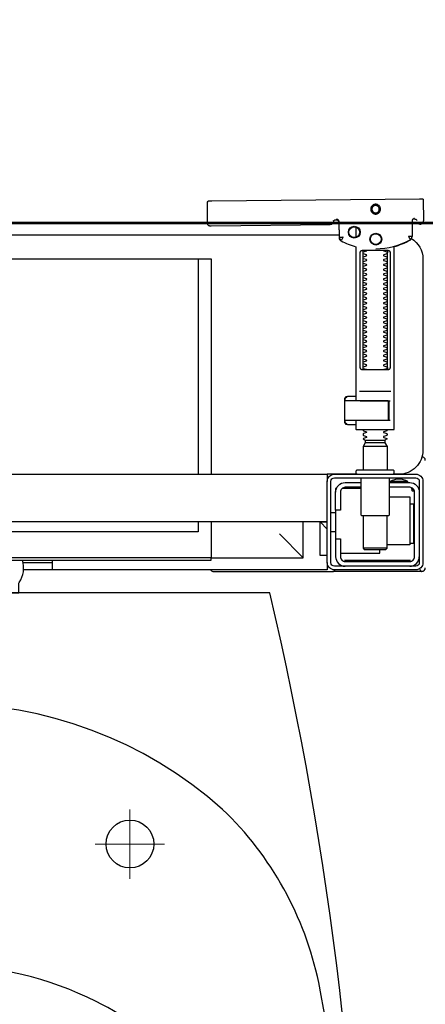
# Model space of a CAD drawing. Header units: millimetres. Extents: x 11979 to 23691, y 12825 to 41978.
# Tile 243 of 256: x 21050 to 21067, y 38294 to 38335. Entities that reach past the tile are written whole.
import ezdxf

# ---------------------------------------------------------------- set-up
doc = ezdxf.new("R2010")
doc.units = ezdxf.units.MM
for name, color, linetype in [('-LI-WIDOK', 2, 'Continuous'), ('-WYMIAR', 8, 'Continuous'), ('PROJEKTOWANE', 5, 'Continuous')]:
    doc.layers.add(name, color=color, linetype=linetype)
doc.layers.add('-ŚCIANY NOŚNE', color=4, linetype='Continuous', lineweight=53)
doc.layers.add('Niedrukowalna', color=140, linetype='Continuous', lineweight=15)
doc.styles.get("Standard").update_dxf_attribs({"font": 'arial.ttf'})
doc.dimstyles.new('CZA-KROPKA-50', dxfattribs={"dimtxt": 12, "dimasz": 1, "dimexe": 2, "dimexo": 25, "dimgap": 4, "dimtad": 1, "dimdec": 1, "dimrnd": 0.5, "dimzin": 9, "dimdsep": 46, "dimtxsty": 'Standard', "dimblk": 'CZA-KROPKA', "dimblk1": 'CZA-KROPKA', "dimblk2": 'CZA-KROPKA', "dimsah": 1, "dimcen": -20, "dimse1": 1, "dimse2": 1, "dimclrd": 8, "dimclre": 8, "dimclrt": 9, "dimadec": 0, "dimazin": 0, "dimtfac": 1, "dimtdec": 1, "dimtmove": 1, "dimatfit": 3, "dimldrblk": 'CZA-KROPKA', "dimfxl": 1, "dimtolj": 1, "dimtzin": 9, "dimarcsym": 0})

# ---------------------------------------------------------------- blocks, each defined once
blk = doc.blocks.new('CZA-KROPKA')
at = {"layer": '-WYMIAR', "linetype": 'ByBlock'}
for p, q in [((0, 10), (0, -10)), ((5, 0), (-5, 0))]:
    blk.add_line(p, q, dxfattribs=at)
at = {"layer": '-WYMIAR', "linetype": 'ByBlock', "const_width": 2.5}
blk.add_lwpolyline([(-1.25, 0, 1), (1.25, 0, 1)], format="xyb", close=True, dxfattribs=at)
blk = doc.blocks.new('*D1434')
at = {"layer": '-LI-WIDOK', "color": 8, "lineweight": -2}
blk.add_line((22263.238, 39201.649), (22263.238, 37781.649), dxfattribs=at)
at = {"layer": 'Defpoints', "color": 0}
for p in [(20999.741, 39202.649), (22109.268, 37780.649), (22263.238, 37780.649)]:
    blk.add_point(p, dxfattribs=at)
at = {"layer": '-LI-WIDOK', "color": 8, "lineweight": -2}
for p, rotation in [((22263.238, 39202.649), 90), ((22263.238, 37780.649), 270)]:
    blk.add_blockref('CZA-KROPKA', p, dxfattribs=dict(at, rotation=rotation))
at = {"layer": '-LI-WIDOK', "color": 9, "insert": (22253.214, 38491.649), "char_height": 12, "attachment_point": 5, "rotation": 90}
blk.add_mtext('\\A1;1422', dxfattribs=at)
blk = doc.blocks.new('*D1473')
at = {"layer": 'Defpoints', "color": 0}
for p in [(21076.551, 38326.649), (21097.268, 38326.649), (21097.268, 38132.899)]:
    blk.add_point(p, dxfattribs=at)
at = {"layer": 'PROJEKTOWANE', "color": 8, "lineweight": -2}
blk.add_line((21076.551, 38133.899), (21076.551, 38325.649), dxfattribs=at)
for p, rotation in [((21076.551, 38326.649), 90), ((21076.551, 38132.899), 270)]:
    blk.add_blockref('CZA-KROPKA', p, dxfattribs=dict(at, rotation=rotation))
at = {"layer": 'PROJEKTOWANE', "color": 9, "insert": (21066.424, 38229.774), "char_height": 12, "attachment_point": 5, "rotation": 90, "bg_fill": 3, "box_fill_scale": 1.1, "bg_fill_color": 257, "bg_fill_transparency": 0}
blk.add_mtext('\\A1;194', dxfattribs=at)
blk = doc.blocks.new('*D1474')
at = {"layer": 'Defpoints', "color": 0}
for p in [(21115.268, 38326.649), (20959.268, 38302.649), (21115.268, 38240.812)]:
    blk.add_point(p, dxfattribs=at)
at = {"layer": 'PROJEKTOWANE', "color": 8, "lineweight": -2}
blk.add_line((20960.268, 38240.812), (21114.268, 38240.812), dxfattribs=at)
at = {"layer": 'PROJEKTOWANE', "color": 8, "lineweight": -2, "rotation": 180}
blk.add_blockref('CZA-KROPKA', (20959.268, 38240.812), dxfattribs=at)
at = {"layer": 'PROJEKTOWANE', "color": 8, "lineweight": -2}
blk.add_blockref('CZA-KROPKA', (21115.268, 38240.812), dxfattribs=at)
at = {"layer": 'PROJEKTOWANE', "color": 9, "insert": (21037.268, 38250.939), "char_height": 12, "attachment_point": 5, "bg_fill": 3, "box_fill_scale": 1.1, "bg_fill_color": 257, "bg_fill_transparency": 0}
blk.add_mtext('\\A1;156', dxfattribs=at)
blk = doc.blocks.new('99440_TOP')
for points in [[(0.16437, 0.15596), (0.1634, 0.15595), (0.16317, 0.15592), (0.16296, 0.15584), (0.16275, 0.15571), (0.16278, 0.15575), (0.16272, 0.15555), (0.1627, 0.15535, -0.157432), (0.16251, 0.15476), (0.16223, 0.15436, -0.241147), (0.16142, 0.15393), (0.11163, 0.15346), (0.11147, 0.15346), (0.11132, 0.15345), (0.1112, 0.15345), (0.11107, 0.15346), (0.11091, 0.15348), (0.11075, 0.15353), (0.1106, 0.15361), (0.11046, 0.15371), (0.11035, 0.15383), (0.11025, 0.15397), (0.11018, 0.15412), (0.11014, 0.15428), (0.11013, 0.15445), (0.11008, 0.16345), (0.11036, 0.16384)], [(0.1966, 0.15658), (0.19639, 0.15656), (0.19618, 0.15648), (0.19598, 0.15635), (0.19579, 0.15614, 0.132231), (0.19565, 0.15564), (0.19559, 0.14909)], [(0.19781, 0.15528, 0.415336), (0.19882, 0.15429)], [(0.19898, 0.1543), (0.19911, 0.1543), (0.19926, 0.15431), (0.1994, 0.15434), (0.19954, 0.1544), (0.19966, 0.15447), (0.19978, 0.15456), (0.19988, 0.15466), (0.2002, 0.15512, 0.158481), (0.20039, 0.15571)], [(0.18044, 0.14393, 0.125713), (0.19479, 0.14774, 0.121439), (0.19532, 0.14823, -0.262119), (0.20013, 0.13968), (0.20013, 0.05968, -0.414214), (0.19013, 0.04968), (0.18765, 0.04968, 0.405519), (0.18813, 0.05018), (0.18813, 0.05088, 0.414214), (0.18763, 0.05138), (0.17263, 0.05138, 0.414214), (0.17213, 0.05088), (0.17213, 0.05018, 0.405519), (0.17262, 0.04968, 0.001664), (0.16007, 0.04968)], [(0.17213, 0.07232), (0.17213, 0.06852, 0.414214), (0.17233, 0.06832), (0.18475, 0.06832), (0.18793, 0.06832, 0.414214), (0.18813, 0.06852), (0.18813, 0.14485), (0.18898, 0.1451), (0.18982, 0.14537), (0.19065, 0.14568), (0.19147, 0.146), (0.19228, 0.14635), (0.19308, 0.14672), (0.19387, 0.14712), (0.19469, 0.14756), (0.19478, 0.14762), (0.19486, 0.14768), (0.19494, 0.14775), (0.19501, 0.14782), (0.19508, 0.1479), (0.19515, 0.14799)], [(0.17661, 0.09332, 0.182836), (0.1765, 0.09341), (0.17528, 0.09381, 0.050055), (0.17513, 0.09408), (0.17513, 0.09436, 0.050055), (0.17528, 0.09462), (0.1765, 0.09503, 0.719897), (0.1765, 0.09541), (0.17528, 0.09581, 0.050055), (0.17513, 0.09608), (0.17513, 0.09636, 0.050055), (0.17528, 0.09662), (0.1765, 0.09703, 0.719897), (0.1765, 0.09741), (0.17528, 0.09781, 0.050055), (0.17513, 0.09808), (0.17513, 0.09836, 0.050055), (0.17528, 0.09862), (0.1765, 0.09903, 0.719897), (0.1765, 0.09941), (0.17528, 0.09981, 0.050055), (0.17513, 0.10008), (0.17513, 0.10036, 0.050055), (0.17528, 0.10062), (0.1765, 0.10103, 0.719897), (0.1765, 0.10141), (0.17528, 0.10181, 0.050055), (0.17513, 0.10208), (0.17513, 0.10236, 0.050055), (0.17528, 0.10262), (0.1765, 0.10303, 0.719897), (0.1765, 0.10341), (0.17528, 0.10381, 0.050055), (0.17513, 0.10408), (0.17513, 0.10436, 0.050055), (0.17528, 0.10462), (0.1765, 0.10503, 0.719897), (0.1765, 0.10541), (0.17528, 0.10581, 0.050055), (0.17513, 0.10608), (0.17513, 0.10636, 0.050055), (0.17528, 0.10662), (0.1765, 0.10703, 0.719897), (0.1765, 0.10741), (0.17528, 0.10781, 0.050055), (0.17513, 0.10808), (0.17513, 0.10836, 0.050055), (0.17528, 0.10862), (0.1765, 0.10903, 0.719897), (0.1765, 0.10941), (0.17528, 0.10981, 0.050055), (0.17513, 0.11008), (0.17513, 0.11036, 0.050055), (0.17528, 0.11062), (0.1765, 0.11103, 0.719897), (0.1765, 0.11141), (0.17528, 0.11181, 0.050055), (0.17513, 0.11208), (0.17513, 0.11236, 0.050055), (0.17528, 0.11262), (0.1765, 0.11303, 0.719897), (0.1765, 0.11341), (0.17528, 0.11381, 0.050055), (0.17513, 0.11408), (0.17513, 0.11436, 0.050055), (0.17528, 0.11462), (0.1765, 0.11503, 0.719897), (0.1765, 0.11541), (0.17528, 0.11581, 0.050055), (0.17513, 0.11608), (0.17513, 0.11636, 0.050055), (0.17528, 0.11662), (0.1765, 0.11703, 0.719897), (0.1765, 0.11741), (0.17528, 0.11781, 0.050055), (0.17513, 0.11808), (0.17513, 0.11836, 0.050055), (0.17528, 0.11862), (0.1765, 0.11903, 0.719897), (0.1765, 0.11941), (0.17528, 0.11981, 0.050055), (0.17513, 0.12008), (0.17513, 0.12036, 0.050055), (0.17528, 0.12062), (0.1765, 0.12103, 0.719897), (0.1765, 0.12141), (0.17528, 0.12181, 0.050055), (0.17513, 0.12208), (0.17513, 0.12236, 0.050055), (0.17528, 0.12262), (0.1765, 0.12303, 0.719897), (0.1765, 0.12341), (0.17528, 0.12381, 0.050055), (0.17513, 0.12408), (0.17513, 0.12436, 0.050055), (0.17528, 0.12462), (0.1765, 0.12503, 0.719897), (0.1765, 0.12541), (0.17528, 0.12581, 0.050055), (0.17513, 0.12608), (0.17513, 0.12636, 0.050055), (0.17528, 0.12662), (0.1765, 0.12703, 0.719897), (0.1765, 0.12741), (0.17528, 0.12781, 0.050055), (0.17513, 0.12808), (0.17513, 0.12836, 0.050055), (0.17528, 0.12862), (0.1765, 0.12903, 0.719897), (0.1765, 0.12941), (0.17528, 0.12981, 0.050055), (0.17513, 0.13008), (0.17513, 0.13036, 0.050055), (0.17528, 0.13062), (0.1765, 0.13103, 0.719897), (0.1765, 0.13141), (0.17528, 0.13181, 0.050055), (0.17513, 0.13208), (0.17513, 0.13236, 0.050055), (0.17528, 0.13262), (0.1765, 0.13303, 0.719897), (0.1765, 0.13341), (0.17528, 0.13381, 0.050055), (0.17513, 0.13408), (0.17513, 0.13436, 0.050055), (0.17528, 0.13462), (0.1765, 0.13503, 0.719897), (0.1765, 0.13541), (0.17528, 0.13581, 0.050055), (0.17513, 0.13608), (0.17513, 0.13636, 0.050055), (0.17528, 0.13662), (0.1765, 0.13703, 0.719897), (0.1765, 0.13741), (0.17528, 0.13781, 0.050055), (0.17513, 0.13808), (0.17513, 0.13836, 0.050055), (0.17528, 0.13862), (0.1765, 0.13903, 0.719897), (0.1765, 0.13941), (0.17528, 0.13981, 0.050055), (0.17513, 0.14008), (0.17513, 0.14036, 0.050055), (0.17528, 0.14062), (0.1765, 0.14103, 0.719897), (0.1765, 0.14141), (0.17528, 0.14181, 0.050055), (0.17513, 0.14208), (0.17513, 0.14236, 0.050055), (0.17528, 0.14262), (0.1765, 0.14303, 0.474594), (0.17661, 0.14332)], [(0.18366, 0.14332, 0.474594), (0.18377, 0.14303), (0.18499, 0.14262, 0.050055), (0.18513, 0.14236), (0.18513, 0.14208, 0.050055), (0.18499, 0.14181), (0.18377, 0.14141, 0.719897), (0.18377, 0.14103), (0.18499, 0.14062, 0.050055), (0.18513, 0.14036), (0.18513, 0.14008, 0.050055), (0.18499, 0.13981), (0.18377, 0.13941, 0.719897), (0.18377, 0.13903), (0.18499, 0.13862, 0.050055), (0.18513, 0.13836), (0.18513, 0.13808, 0.050055), (0.18499, 0.13781), (0.18377, 0.13741, 0.719897), (0.18377, 0.13703), (0.18499, 0.13662, 0.050055), (0.18513, 0.13636), (0.18513, 0.13608, 0.050055), (0.18499, 0.13581), (0.18377, 0.13541, 0.719897), (0.18377, 0.13503), (0.18499, 0.13462, 0.050055), (0.18513, 0.13436), (0.18513, 0.13408, 0.050055), (0.18499, 0.13381), (0.18377, 0.13341, 0.719897), (0.18377, 0.13303), (0.18499, 0.13262, 0.050055), (0.18513, 0.13236), (0.18513, 0.13208, 0.050055), (0.18499, 0.13181), (0.18377, 0.13141, 0.719897), (0.18377, 0.13103), (0.18499, 0.13062, 0.050055), (0.18513, 0.13036), (0.18513, 0.13008, 0.050055), (0.18499, 0.12981), (0.18377, 0.12941, 0.719897), (0.18377, 0.12903), (0.18499, 0.12862, 0.050055), (0.18513, 0.12836), (0.18513, 0.12808, 0.050055), (0.18499, 0.12781), (0.18377, 0.12741, 0.719897), (0.18377, 0.12703), (0.18499, 0.12662, 0.050055), (0.18513, 0.12636), (0.18513, 0.12608, 0.050055), (0.18499, 0.12581), (0.18377, 0.12541, 0.719897), (0.18377, 0.12503), (0.18499, 0.12462, 0.050055), (0.18513, 0.12436), (0.18513, 0.12408, 0.050055), (0.18499, 0.12381), (0.18377, 0.12341, 0.719897), (0.18377, 0.12303), (0.18499, 0.12262, 0.050055), (0.18513, 0.12236), (0.18513, 0.12208, 0.050055), (0.18499, 0.12181), (0.18377, 0.12141, 0.719897), (0.18377, 0.12103), (0.18499, 0.12062, 0.050055), (0.18513, 0.12036), (0.18513, 0.12008, 0.050055), (0.18499, 0.11981), (0.18377, 0.11941, 0.719897), (0.18377, 0.11903), (0.18499, 0.11862, 0.050055), (0.18513, 0.11836), (0.18513, 0.11808, 0.050055), (0.18499, 0.11781), (0.18377, 0.11741, 0.719897), (0.18377, 0.11703), (0.18499, 0.11662, 0.050055), (0.18513, 0.11636), (0.18513, 0.11608, 0.050055), (0.18499, 0.11581), (0.18377, 0.11541, 0.719897), (0.18377, 0.11503), (0.18499, 0.11462, 0.050055), (0.18513, 0.11436), (0.18513, 0.11408, 0.050055), (0.18499, 0.11381), (0.18377, 0.11341, 0.719897), (0.18377, 0.11303), (0.18499, 0.11262, 0.050055), (0.18513, 0.11236), (0.18513, 0.11208, 0.050055), (0.18499, 0.11181), (0.18377, 0.11141, 0.719897), (0.18377, 0.11103), (0.18499, 0.11062, 0.050055), (0.18513, 0.11036), (0.18513, 0.11008, 0.050055), (0.18499, 0.10981), (0.18377, 0.10941, 0.719897), (0.18377, 0.10903), (0.18499, 0.10862, 0.050055), (0.18513, 0.10836), (0.18513, 0.10808, 0.050055), (0.18499, 0.10781), (0.18377, 0.10741, 0.719897), (0.18377, 0.10703), (0.18499, 0.10662, 0.050055), (0.18513, 0.10636), (0.18513, 0.10608, 0.050055), (0.18499, 0.10581), (0.18377, 0.10541, 0.719897), (0.18377, 0.10503), (0.18499, 0.10462, 0.050055), (0.18513, 0.10436), (0.18513, 0.10408, 0.050055), (0.18499, 0.10381), (0.18377, 0.10341, 0.719897), (0.18377, 0.10303), (0.18499, 0.10262, 0.050055), (0.18513, 0.10236), (0.18513, 0.10208, 0.050055), (0.18499, 0.10181), (0.18377, 0.10141, 0.719897), (0.18377, 0.10103), (0.18499, 0.10062, 0.050055), (0.18513, 0.10036), (0.18513, 0.10008, 0.050055), (0.18499, 0.09981), (0.18377, 0.09941, 0.719897), (0.18377, 0.09903), (0.18499, 0.09862, 0.050055), (0.18513, 0.09836), (0.18513, 0.09808, 0.050055), (0.18499, 0.09781), (0.18377, 0.09741, 0.719897), (0.18377, 0.09703), (0.18499, 0.09662, 0.050055), (0.18513, 0.09636), (0.18513, 0.09608, 0.050055), (0.18499, 0.09581), (0.18377, 0.09541, 0.719897), (0.18377, 0.09503), (0.18499, 0.09462, 0.050055), (0.18513, 0.09436), (0.18513, 0.09408, 0.050055), (0.18499, 0.09381), (0.18377, 0.09341, 0.182836), (0.18366, 0.09332)], [(0.18589, 0.07252), (0.18589, 0.08011), (0.18585, 0.08022), (0.18578, 0.08029), (0.18568, 0.08032), (0.18578, 0.0803), (0.18586, 0.08024), (0.1859, 0.08014), (0.1859, 0.07252), (0.18587, 0.07241), (0.1858, 0.07234), (0.1856, 0.07232), (0.18571, 0.07237), (0.18577, 0.07252), (0.18577, 0.08012), (0.1857, 0.08027), (0.1856, 0.08032), (0.16757, 0.08032, 0.414214), (0.16737, 0.08012), (0.16737, 0.07252, 0.414214), (0.16757, 0.07232), (0.1856, 0.07232)], [(0.18569, 0.07232, 0.414213), (0.18589, 0.07252), (0.18588, 0.08012), (0.18588, 0.07252), (0.18585, 0.07241), (0.18578, 0.07234), (0.18568, 0.07232)], [(0.17513, 0.06836), (0.17513, 0.06812, -0.050055), (0.17528, 0.06786), (0.1765, 0.06745, -0.719897), (0.1765, 0.06707), (0.17528, 0.06666, -0.050055), (0.17513, 0.0664), (0.17513, 0.06612, -0.050055), (0.17528, 0.06586), (0.1765, 0.06545, -0.719897), (0.1765, 0.06507), (0.17528, 0.06466, -0.050055), (0.17513, 0.0644), (0.17603, 0.06388), (0.17603, 0.06282), (0.17513, 0.06126), (0.17513, 0.05138)], [(0.18513, 0.06836), (0.18513, 0.06812, 0.050055), (0.18499, 0.06786), (0.18377, 0.06745, 0.719897), (0.18377, 0.06707), (0.18499, 0.06666, 0.050055), (0.18513, 0.0664), (0.18513, 0.06612, 0.050055), (0.18499, 0.06586), (0.18377, 0.06545, 0.719897), (0.18377, 0.06507), (0.18499, 0.06466, 0.050055), (0.18513, 0.0644), (0.18423, 0.06388), (0.18423, 0.06282), (0.18513, 0.06126), (0.18513, 0.05138)], [(0.20024, 0.05684, 0.126559), (0.19975, 0.05693)], [(0.20112, 0.05547, 0.198909), (0.20068, 0.05654, 0.091301), (0.20024, 0.05684)], [(0.16392, 0.04368), (0.16363, 0.04368), (0.16363, 0.04218, -0.414214), (0.16763, 0.04618), (0.17413, 0.04618)], [(0.17413, 0.04818), (0.17413, 0.03288, 0.414214), (0.17463, 0.03238), (0.18563, 0.03238, 0.414214), (0.18613, 0.03288), (0.18613, 0.04818)], [(0.19388, 0.04656, 0.119096), (0.19013, 0.04764, 0.119096), (0.18638, 0.04656)], [(0.19388, 0.04618), (0.19388, 0.04656), (0.18638, 0.04656), (0.18638, 0.04618), (0.19463, 0.04618, -0.414214), (0.19863, 0.04218)], [(0.17413, 0.04418), (0.16763, 0.04418, 0.414214), (0.16563, 0.04218), (0.16563, 0.03468), (0.16363, 0.03468), (0.16363, 0.01518, 0.414214), (0.16763, 0.01118)], [(0.16363, 0.02268), (0.16563, 0.02268), (0.16563, 0.01518, 0.414214), (0.16763, 0.01318), (0.19463, 0.01318, 0.414214), (0.19663, 0.01518), (0.19663, 0.04218, 0.414214), (0.19463, 0.04418), (0.18613, 0.04418)], [(0.19463, 0.03721), (0.19528, 0.03722), (0.19555, 0.03722), (0.19573, 0.03722), (0.1958, 0.03722, 0.116465), (0.19602, 0.03728), (0.19614, 0.03733), (0.19614, 0.02063), (0.19602, 0.02068, 0.116465), (0.1958, 0.02074), (0.19555, 0.02074), (0.19528, 0.02074), (0.19463, 0.02075)], [(-0.03987, 0.01368), (-0.03242, 0.01368, 0.236962), (-0.03105, 0.00443, -0.154353), (-0.03087, 0.00386), (-0.03087, 0), (0.03113, 0), (0.03113, 0.00386, -0.154353), (0.03131, 0.00443, 0.236962), (0.03269, 0.01368), (0.04013, 0.01368)], [(0.19463, 0.01118, 0.414214), (0.19863, 0.01518)], [(0.11137, 0.00968), (0.11155, 0.00944), (0.11178, 0.00925), (0.11205, 0.0091), (0.11234, 0.00902), (0.11263, 0.00898), (0.16243, 0.00898, 0.326231), (0.16338, 0.00968)], [(0.19883, 0.01002, 0.000114), (0.19883, 0.01002, 0.517015), (0.20016, 0.00909), (0.20006, 0.00905), (0.19996, 0.00903), (0.19984, 0.009), (0.19971, 0.00899), (0.19961, 0.00899), (0.19916, 0.00899), (0.19854, 0.00899), (0.19784, 0.00899), (0.16441, 0.00899), (0.16406, 0.00899), (0.1637, 0.00899), (0.16336, 0.00899), (0.16307, 0.00899), (0.16282, 0.00899), (0.16263, 0.00899), (0.1625, 0.00899)], [(0.20024, 0.00912, 0.091301), (0.20068, 0.00942, 0.198909), (0.20112, 0.01048)]]:
    blk.add_lwpolyline(points, format="xyb")
for points in [[(0.19877, 0.1647), (0.11186, 0.16387)], [(0.20026, 0.1647), (0.20039, 0.15571)], [(0.16399, 0.15607), (0.16422, 0.15602), (0.16438, 0.15596), (0.16453, 0.15586), (0.16466, 0.15574), (0.16476, 0.1556), (0.16484, 0.15544), (0.16489, 0.15527), (0.16491, 0.1551), (0.16509, 0.14854), (0.1651, 0.14842), (0.16511, 0.14832), (0.16514, 0.14822), (0.16516, 0.14812), (0.1652, 0.14802), (0.16524, 0.14793), (0.16529, 0.14784), (0.16535, 0.14775), (0.16541, 0.14767), (0.16548, 0.14758), (0.16555, 0.14751), (0.16563, 0.14744), (0.16571, 0.14737), (0.1658, 0.14731), (0.16589, 0.14726), (0.16664, 0.14688), (0.1674, 0.14651), (0.16816, 0.14617), (0.16894, 0.14585), (0.16973, 0.14555), (0.17052, 0.14527), (0.17132, 0.14502), (0.17213, 0.14478), (0.17213, 0.08032)], [(0.16523, 0.14871), (0.16505, 0.1553), (0.16503, 0.15547), (0.16498, 0.15563), (0.16491, 0.15579), (0.16481, 0.15592), (0.16468, 0.15604), (0.16454, 0.15614), (0.16439, 0.15621), (0.16422, 0.15626), (0.16404, 0.15627)], [(0.17213, 0.15305), (0.17213, 0.14874)], [(0.1977, 0.15573), (0.19762, 0.15586), (0.19752, 0.15598), (0.1974, 0.15608), (0.19726, 0.15617), (0.19711, 0.15623), (0.19696, 0.15626), (0.1968, 0.15627), (0.1959, 0.15626)], [(0.16506, 0.14968), (-0.16464, 0.14968)], [(0.17496, 0.14232), (0.17496, 0.09432)], [(0.18536, 0.09432), (0.18536, 0.14232)], [(-0.11834, 0.04968), (-0.11834, 0.13968), (0.11166, 0.13968), (0.11166, 0.04968)], [(0.10615, 0.13968), (0.10615, 0.04968)], [(0.18675, 0.08432), (0.17358, 0.08432)], [(0.16745, 0.08028), (0.16745, 0.08144), (0.16749, 0.08156), (0.16759, 0.08164), (0.1678, 0.08169)], [(0.16764, 0.08053), (0.16768, 0.08079), (0.1678, 0.08132)], [(0.16824, 0.08203), (0.16789, 0.08162), (0.16789, 0.08196), (0.16792, 0.08207), (0.16799, 0.08214), (0.1681, 0.08218), (0.16823, 0.08219), (0.16835, 0.08219), (0.16855, 0.08221), (0.169, 0.08232), (0.17213, 0.08232)], [(0.16861, 0.08224), (0.16869, 0.0823), (0.16889, 0.08232)], [(0.17384, 0.08032), (0.18494, 0.08032), (0.1865, 0.08032)], [(0.1678, 0.07094), (0.16769, 0.07096), (0.16759, 0.07099), (0.1675, 0.07106), (0.16745, 0.0712), (0.16745, 0.07235)], [(0.1678, 0.07131), (0.16768, 0.07185), (0.16764, 0.0721)], [(0.17213, 0.07032), (0.169, 0.07032), (0.16855, 0.07042), (0.16844, 0.07044), (0.16833, 0.07044), (0.1682, 0.07045), (0.16808, 0.07046), (0.16796, 0.07052), (0.16789, 0.07067), (0.16789, 0.07102), (0.16824, 0.07061)], [(0.16889, 0.07032), (0.16879, 0.07032), (0.16861, 0.0704)], [(0.18571, 0.07232), (0.1865, 0.07232)], [(0.17603, 0.06388), (0.18423, 0.06388)], [(0.18423, 0.06282), (0.17603, 0.06282)], [(0.18513, 0.06126), (0.17513, 0.06126)], [(0.19976, 0.05697), (0.19989, 0.05695), (0.20001, 0.05692), (0.20014, 0.05688)], [(-0.15987, 0.04668), (-0.15987, 0.04968), (0.16013, 0.04968), (0.16013, 0.04668)], [(0.16013, 0.03368), (0.16013, 0.04568)], [(0.16363, 0.03468), (0.16363, 0.04218)], [(0.17413, 0.04368), (0.16631, 0.04368)], [(0.16713, 0.04412), (0.16706, 0.04403), (0.167, 0.04393), (0.16694, 0.04381), (0.16688, 0.04368)], [(0.19512, 0.04412), (0.19519, 0.04404), (0.19525, 0.04395), (0.1953, 0.04385), (0.19534, 0.04376), (0.19538, 0.04365), (0.19541, 0.04355), (0.19544, 0.04344), (0.19547, 0.04333), (0.19548, 0.04322), (0.1955, 0.04311), (0.19551, 0.04301), (0.19552, 0.04291), (0.19551, 0.04281), (0.1956, 0.04278), (0.19571, 0.04278), (0.19581, 0.04278), (0.19591, 0.04278), (0.19602, 0.04278), (0.19626, 0.04278), (0.19629, 0.04288), (0.19628, 0.04299), (0.19626, 0.04311), (0.19622, 0.04324), (0.19618, 0.04336), (0.19607, 0.04357)], [(0.18613, 0.04018), (0.19463, 0.04018), (0.19463, 0.02018), (0.18513, 0.02018)], [(0.19604, 0.03729), (0.19615, 0.03729), (0.19629, 0.03729), (0.19645, 0.03729), (0.19663, 0.03729)], [(0.16163, 0.03368), (0.16363, 0.03368)], [(0.16013, 0.02668), (0.15713, 0.02968), (0.16013, 0.02968), (-0.15987, 0.02968), (-0.15687, 0.02968), (-0.15987, 0.02668)], [(0.10615, 0.02968), (0.10615, 0.0256), (-0.11834, 0.0256)], [(0.11166, 0.02968), (0.11166, 0.01468), (0.15013, 0.01468)], [(0.14013, 0.02468), (0.15013, 0.01468), (0.15013, 0.02968)], [(0.16013, 0.01568), (0.15713, 0.01568), (0.15713, 0.02968)], [(0.17513, 0.03238), (0.17513, 0.01872), (0.17563, 0.01822), (0.18463, 0.01822), (0.18513, 0.01872), (0.18513, 0.03238)], [(0.16163, 0.02568), (0.16363, 0.02568)], [(0.19663, 0.02067), (0.19645, 0.02067), (0.19629, 0.02067), (0.19615, 0.02067), (0.19604, 0.02067)], [(0.16563, 0.01668), (0.18213, 0.01668), (0.18213, 0.01822)], [(0.18513, 0.01872), (0.17513, 0.01872)], [(0.03296, 0.01268), (0.04513, 0.01268)], [(0.16013, 0.01268), (0.16013, 0.00968), (0.03318, 0.00968)], [(0.04513, 0.01368), (0.04513, 0.00968)], [(0.16735, 0.01368), (0.1948, 0.01368), (0.19491, 0.01368)], [(0.17013, 0.01318), (0.17013, 0.01368)], [(0.17413, 0.01318), (0.17413, 0.01368)]]:
    blk.add_lwpolyline(points)
for points in [[(0.18037, 0.15848), (0.18057, 0.15849), (0.18077, 0.15852), (0.18097, 0.15857), (0.18116, 0.15864), (0.18134, 0.15873), (0.18151, 0.15883), (0.18167, 0.15895), (0.18182, 0.15909), (0.18195, 0.15924), (0.18207, 0.1594), (0.18217, 0.15958), (0.18225, 0.15976), (0.18232, 0.15995), (0.18237, 0.16014), (0.18239, 0.16034), (0.1824, 0.16054), (0.18239, 0.16075), (0.18236, 0.16094), (0.18231, 0.16114), (0.18224, 0.16133), (0.18215, 0.16151), (0.18205, 0.16168), (0.18192, 0.16184), (0.18179, 0.16199), (0.18164, 0.16212), (0.18147, 0.16224), (0.1813, 0.16234), (0.18112, 0.16242), (0.18093, 0.16249), (0.18073, 0.16254), (0.18053, 0.16256), (0.18033, 0.16257), (0.18013, 0.16256), (0.17993, 0.16253), (0.17974, 0.16248), (0.17955, 0.16241), (0.17937, 0.16232), (0.1792, 0.16222), (0.17904, 0.1621), (0.17889, 0.16196), (0.17876, 0.16181), (0.17864, 0.16165), (0.17854, 0.16147), (0.17845, 0.16129), (0.17839, 0.1611), (0.17834, 0.16091), (0.17831, 0.16071), (0.17831, 0.16051), (0.17832, 0.1603), (0.17835, 0.16011), (0.1784, 0.15991), (0.17847, 0.15972), (0.17856, 0.15954), (0.17866, 0.15937), (0.17878, 0.15921), (0.17892, 0.15906), (0.17907, 0.15893), (0.17923, 0.15881), (0.17941, 0.15871), (0.17959, 0.15863), (0.17978, 0.15856), (0.17997, 0.15851), (0.18017, 0.15849)], [(0.18037, 0.15897), (0.18052, 0.15898), (0.18067, 0.159), (0.18081, 0.15904), (0.18096, 0.15909), (0.18109, 0.15916), (0.18122, 0.15924), (0.18134, 0.15933), (0.18146, 0.15943), (0.18156, 0.15955), (0.18165, 0.15967), (0.18172, 0.1598), (0.18179, 0.15994), (0.18184, 0.16008), (0.18187, 0.16023), (0.18189, 0.16038), (0.1819, 0.16053), (0.18189, 0.16069), (0.18187, 0.16084), (0.18183, 0.16098), (0.18178, 0.16113), (0.18171, 0.16126), (0.18163, 0.16139), (0.18154, 0.16151), (0.18144, 0.16163), (0.18132, 0.16173), (0.1812, 0.16182), (0.18107, 0.16189), (0.18093, 0.16196), (0.18079, 0.16201), (0.18064, 0.16204), (0.18049, 0.16206), (0.18034, 0.16207), (0.18018, 0.16206), (0.18003, 0.16204), (0.17989, 0.162), (0.17974, 0.16194), (0.17961, 0.16188), (0.17948, 0.1618), (0.17936, 0.16171), (0.17924, 0.1616), (0.17914, 0.16149), (0.17905, 0.16137), (0.17898, 0.16124), (0.17891, 0.1611), (0.17886, 0.16095), (0.17883, 0.16081), (0.17881, 0.16066), (0.1788, 0.1605), (0.17881, 0.16035), (0.17883, 0.1602), (0.17887, 0.16005), (0.17892, 0.15991), (0.17899, 0.15977), (0.17907, 0.15964), (0.17916, 0.15952), (0.17927, 0.15941), (0.17938, 0.15931), (0.1795, 0.15922), (0.17963, 0.15914), (0.17977, 0.15908), (0.17992, 0.15903), (0.18006, 0.159), (0.18021, 0.15897)], [(0.166, 0.14754), (0.16595, 0.14757), (0.1659, 0.1476), (0.16586, 0.14763), (0.16581, 0.14767), (0.16576, 0.14771), (0.16571, 0.14776), (0.16566, 0.14781), (0.16562, 0.14786), (0.16557, 0.14791), (0.16553, 0.14797), (0.16549, 0.14803), (0.16546, 0.14809), (0.16542, 0.14815), (0.16539, 0.14821), (0.16537, 0.14828), (0.16534, 0.14834), (0.16532, 0.14841), (0.1653, 0.14847), (0.16529, 0.14854), (0.16528, 0.1486), (0.16527, 0.14866), (0.16526, 0.14872), (0.16526, 0.14878), (0.16531, 0.14879), (0.16656, 0.14884), (0.16662, 0.14884), (0.16667, 0.14884), (0.16672, 0.14886), (0.16677, 0.14883), (0.16674, 0.14879), (0.16671, 0.14874), (0.16669, 0.14869), (0.16666, 0.14863), (0.16607, 0.14754)], [(0.18546, 0.14332), (0.18555, 0.14331), (0.18563, 0.1433), (0.18572, 0.14329), (0.1858, 0.14326), (0.18589, 0.14323), (0.18596, 0.14319), (0.18604, 0.14314), (0.18611, 0.14308), (0.18617, 0.14302), (0.18623, 0.14294), (0.18628, 0.14286), (0.18632, 0.14276), (0.18636, 0.14266), (0.18639, 0.14255), (0.1864, 0.14243), (0.18641, 0.14232), (0.18641, 0.09432), (0.1864, 0.0942), (0.18639, 0.09409), (0.18636, 0.09398), (0.18632, 0.09387), (0.18628, 0.09378), (0.18623, 0.09369), (0.18617, 0.09362), (0.18611, 0.09355), (0.18604, 0.09349), (0.18596, 0.09344), (0.18589, 0.0934), (0.1858, 0.09337), (0.18572, 0.09335), (0.18563, 0.09333), (0.18555, 0.09332), (0.18546, 0.09332), (0.17488, 0.09332), (0.17479, 0.09332), (0.1747, 0.09333), (0.17462, 0.09335), (0.17453, 0.09337), (0.17445, 0.0934), (0.17437, 0.09344), (0.17429, 0.09349), (0.17423, 0.09355), (0.17416, 0.09362), (0.1741, 0.09369), (0.17405, 0.09378), (0.174, 0.09387), (0.17397, 0.09398), (0.17394, 0.09409), (0.17392, 0.0942), (0.17392, 0.09432), (0.17392, 0.14232), (0.17392, 0.14243), (0.17394, 0.14255), (0.17397, 0.14266), (0.174, 0.14276), (0.17405, 0.14286), (0.1741, 0.14294), (0.17416, 0.14302), (0.17423, 0.14308), (0.17429, 0.14314), (0.17437, 0.14319), (0.17445, 0.14323), (0.17453, 0.14326), (0.17462, 0.14329), (0.1747, 0.1433), (0.17479, 0.14331), (0.17488, 0.14332)], [(-0.11834, 0.01368), (0.11166, 0.01368), (0.11166, 0.01468), (-0.11834, 0.01468)]]:
    blk.add_lwpolyline(points, close=True)
for points in [[(0.19559, 0.14908), (0.19559, 0.14908), (0.19559, 0.14908), (0.19559, 0.14909), (0.19559, 0.14909), (0.19559, 0.14909), (0.19559, 0.14909), (0.19559, 0.14909), (0.19559, 0.14909), (0.19559, 0.14909), (0.19559, 0.14909), (0.19559, 0.14909), (0.19559, 0.14909), (0.19559, 0.14909), (0.19559, 0.14909), (0.19559, 0.14909), (0.19559, 0.14909), (0.19559, 0.14909), (0.19559, 0.14909), (0.19559, 0.14909), (0.19559, 0.14908), (0.19559, 0.14908), (0.19559, 0.14908), (0.19559, 0.14908), (0.19559, 0.14908), (0.19559, 0.14908), (0.19559, 0.14908), (0.19559, 0.14908), (0.19559, 0.14908), (0.19559, 0.14908), (0.19559, 0.14908), (0.19559, 0.14908), (0.19559, 0.14908), (0.19559, 0.14908), (0.19559, 0.14908), (0.19559, 0.14908), (0.19559, 0.14908), (0.19559, 0.14909), (0.19558, 0.14909), (0.19558, 0.14909), (0.19558, 0.14909), (0.19558, 0.14909), (0.19558, 0.14909), (0.19558, 0.14909), (0.19558, 0.14909), (0.19558, 0.14909), (0.19557, 0.14909), (0.19557, 0.14909), (0.19557, 0.14908), (0.19557, 0.14908), (0.19557, 0.14908), (0.19557, 0.14908), (0.19556, 0.14908), (0.19556, 0.14908), (0.19556, 0.14908), (0.19556, 0.14908), (0.19556, 0.14908), (0.19556, 0.14908), (0.19555, 0.14908), (0.19555, 0.14908), (0.19555, 0.14908), (0.19555, 0.14908), (0.19555, 0.14908), (0.19555, 0.14908), (0.19554, 0.14908), (0.19554, 0.14908), (0.19554, 0.14908), (0.19554, 0.14908), (0.19553, 0.14908), (0.19553, 0.14908), (0.19553, 0.14908), (0.19552, 0.14909), (0.19552, 0.14909), (0.19551, 0.14909), (0.1955, 0.14909), (0.1955, 0.14909), (0.1955, 0.14909), (0.19549, 0.14909), (0.19549, 0.14909), (0.19548, 0.14909), (0.19548, 0.14909), (0.19547, 0.14909), (0.19547, 0.14909), (0.19546, 0.14909), (0.19546, 0.14909), (0.19545, 0.14909), (0.19544, 0.14909), (0.19544, 0.14909), (0.19543, 0.14909), (0.19543, 0.14909), (0.19542, 0.14909), (0.19541, 0.14909), (0.1954, 0.14909), (0.1954, 0.14909), (0.19539, 0.14909), (0.19538, 0.14909), (0.19537, 0.14909), (0.19537, 0.14909), (0.19536, 0.14909), (0.19535, 0.14909), (0.19534, 0.14909), (0.19533, 0.14909), (0.19532, 0.14909), (0.19531, 0.14909), (0.1953, 0.14909), (0.1953, 0.14909), (0.19529, 0.14909), (0.19528, 0.14909), (0.19527, 0.14909), (0.19526, 0.14909), (0.19525, 0.14909), (0.19524, 0.14909), (0.19523, 0.14909), (0.19522, 0.14909), (0.1952, 0.14909), (0.19519, 0.14909), (0.19518, 0.14909), (0.19517, 0.14909), (0.19516, 0.14909), (0.19515, 0.14909), (0.19514, 0.14909), (0.19513, 0.14909), (0.19512, 0.14909), (0.1951, 0.14909), (0.19509, 0.14909), (0.19508, 0.1491), (0.19507, 0.1491), (0.19506, 0.1491), (0.19504, 0.1491), (0.19503, 0.1491), (0.19502, 0.1491), (0.19501, 0.1491), (0.19499, 0.1491), (0.19498, 0.1491), (0.19497, 0.1491), (0.19496, 0.1491), (0.19494, 0.1491), (0.19482, 0.1491), (0.19477, 0.1491), (0.19472, 0.1491), (0.19469, 0.1491), (0.19466, 0.1491), (0.19464, 0.1491), (0.19461, 0.1491), (0.19459, 0.1491), (0.19456, 0.1491), (0.19454, 0.1491), (0.19451, 0.1491), (0.19449, 0.1491), (0.19446, 0.1491), (0.19444, 0.1491), (0.19441, 0.1491), (0.1944, 0.1491), (0.19439, 0.1491), (0.19436, 0.1491), (0.19435, 0.1491), (0.19434, 0.1491), (0.19433, 0.1491), (0.19431, 0.1491), (0.19431, 0.1491), (0.1943, 0.1491), (0.1943, 0.1491), (0.19429, 0.1491), (0.19429, 0.14911), (0.19428, 0.14911), (0.19428, 0.14911), (0.19427, 0.14911), (0.19426, 0.14911), (0.19426, 0.14911), (0.19426, 0.14911), (0.19425, 0.14911), (0.19425, 0.14911), (0.19424, 0.14911), (0.19424, 0.14911), (0.19423, 0.1491), (0.19423, 0.1491), (0.19423, 0.1491), (0.19422, 0.1491), (0.19422, 0.1491), (0.19422, 0.1491), (0.19422, 0.1491), (0.19421, 0.1491), (0.19421, 0.1491), (0.19421, 0.1491), (0.1942, 0.1491), (0.1942, 0.1491), (0.19419, 0.1491), (0.19419, 0.1491), (0.19419, 0.1491), (0.19419, 0.1491), (0.19418, 0.1491), (0.19418, 0.1491), (0.19418, 0.14911), (0.19418, 0.14911), (0.19417, 0.14911), (0.19417, 0.14911), (0.19417, 0.14911), (0.19416, 0.14911), (0.19416, 0.14911), (0.19415, 0.14912), (0.19415, 0.14912), (0.19415, 0.14912), (0.19414, 0.14912), (0.19414, 0.14912), (0.19414, 0.14912), (0.19413, 0.14912), (0.19413, 0.14912), (0.19413, 0.14912), (0.19413, 0.14912), (0.19413, 0.14912), (0.19413, 0.14912), (0.19413, 0.14912), (0.19412, 0.14912), (0.19412, 0.14912), (0.19412, 0.14912), (0.19412, 0.14912), (0.19412, 0.14912), (0.19412, 0.14912), (0.19411, 0.14912), (0.19411, 0.14912), (0.19411, 0.14911), (0.19411, 0.14911), (0.19411, 0.14911), (0.19411, 0.14911), (0.1941, 0.14911), (0.1941, 0.14911), (0.1941, 0.1491), (0.1941, 0.1491), (0.1941, 0.1491), (0.1941, 0.1491), (0.1941, 0.1491), (0.1941, 0.14909), (0.1941, 0.14909), (0.1941, 0.14909), (0.1941, 0.14909), (0.1941, 0.14908), (0.1941, 0.14908), (0.1941, 0.14908), (0.1941, 0.14908), (0.1941, 0.14908), (0.1941, 0.14907), (0.1941, 0.14907), (0.1941, 0.14907), (0.1941, 0.14907), (0.1941, 0.14907), (0.19411, 0.14906), (0.19411, 0.14906), (0.19411, 0.14906), (0.19411, 0.14906), (0.19411, 0.14906), (0.19411, 0.14905), (0.19412, 0.14905), (0.19412, 0.14905), (0.19412, 0.14905), (0.19413, 0.14904), (0.19414, 0.14904), (0.19414, 0.14904), (0.19414, 0.14903), (0.19415, 0.14903), (0.19415, 0.14902), (0.19415, 0.14902), (0.19415, 0.14902), (0.19416, 0.14901), (0.19416, 0.14901), (0.19416, 0.14901), (0.19416, 0.149), (0.19416, 0.149), (0.19417, 0.149), (0.19417, 0.14899), (0.19417, 0.14899), (0.19417, 0.14899), (0.19417, 0.14899), (0.19417, 0.14898), (0.19417, 0.14898), (0.19417, 0.14898), (0.19418, 0.14897), (0.19418, 0.14897), (0.19418, 0.14897), (0.19418, 0.14896), (0.19418, 0.14896), (0.19419, 0.14895), (0.19419, 0.14895), (0.19419, 0.14895), (0.19419, 0.14894), (0.1942, 0.14894), (0.1942, 0.14893), (0.1942, 0.14893), (0.19421, 0.14892), (0.19421, 0.14891), (0.19422, 0.1489), (0.19422, 0.14889), (0.19423, 0.14888), (0.19423, 0.14887), (0.19424, 0.14886), (0.19425, 0.14884), (0.19427, 0.14881), (0.19429, 0.14877), (0.19431, 0.14873), (0.19432, 0.14871), (0.19433, 0.1487), (0.19434, 0.14868), (0.19435, 0.14866), (0.19436, 0.14864), (0.19447, 0.14845), (0.19448, 0.14844), (0.19448, 0.14842), (0.19449, 0.1484), (0.1945, 0.14839), (0.19451, 0.14837), (0.19452, 0.14836), (0.19453, 0.14834), (0.19454, 0.14832), (0.19455, 0.14831), (0.19455, 0.14829), (0.19456, 0.14828), (0.19457, 0.14826), (0.19458, 0.14825), (0.19459, 0.14823), (0.19459, 0.14822), (0.1946, 0.14821), (0.19461, 0.14819), (0.19462, 0.14818), (0.19462, 0.14817), (0.19463, 0.14815), (0.19464, 0.14814), (0.19465, 0.14813), (0.19465, 0.14811), (0.19466, 0.1481), (0.19467, 0.14809), (0.19467, 0.14808), (0.19468, 0.14806), (0.19469, 0.14805), (0.19469, 0.14804), (0.1947, 0.14803), (0.1947, 0.14802), (0.19471, 0.14801), (0.19472, 0.148), (0.19472, 0.14799), (0.19473, 0.14798), (0.19473, 0.14797), (0.19474, 0.14796), (0.19474, 0.14795), (0.19475, 0.14794), (0.19475, 0.14793), (0.19476, 0.14792), (0.19476, 0.14791), (0.19477, 0.14791), (0.19477, 0.1479), (0.19477, 0.14789), (0.19478, 0.14788), (0.19478, 0.14787), (0.19478, 0.14787), (0.19479, 0.14786), (0.19479, 0.14786), (0.19479, 0.14785), (0.1948, 0.14784), (0.1948, 0.14784), (0.1948, 0.14783), (0.19481, 0.14783), (0.19481, 0.14782), (0.19481, 0.14782), (0.19481, 0.14782), (0.19481, 0.14781), (0.19481, 0.14781), (0.19481, 0.14781), (0.19482, 0.14781), (0.19482, 0.14781), (0.19482, 0.1478), (0.19482, 0.1478), (0.19482, 0.1478), (0.19482, 0.1478), (0.19482, 0.1478), (0.19482, 0.1478), (0.19482, 0.1478), (0.19482, 0.14779), (0.19482, 0.14779), (0.19482, 0.14779), (0.19482, 0.14779), (0.19482, 0.14779), (0.19482, 0.14779), (0.19482, 0.14779), (0.19482, 0.14779), (0.19482, 0.14779), (0.19483, 0.14779), (0.19483, 0.14779), (0.19483, 0.14779), (0.19483, 0.14779), (0.19482, 0.14779), (0.19482, 0.14779), (0.19482, 0.14779), (0.19482, 0.14778), (0.19482, 0.14778), (0.19482, 0.14778), (0.19482, 0.14778), (0.19482, 0.14778), (0.19482, 0.14778), (0.19482, 0.14778), (0.19482, 0.14778), (0.19482, 0.14778), (0.19482, 0.14778), (0.19482, 0.14778), (0.19482, 0.14778), (0.19482, 0.14778), (0.19482, 0.14778), (0.19482, 0.14778), (0.19482, 0.14778), (0.19482, 0.14778), (0.19482, 0.14778), (0.19482, 0.14778), (0.19482, 0.14778), (0.19482, 0.14778), (0.19482, 0.14778), (0.19482, 0.14778), (0.19482, 0.14778), (0.19483, 0.14778, 0.269557)], [(0.16013, 0.01268), (0.16013, 0.04668, -0.414214), (0.16313, 0.04968), (0.19713, 0.04968, -0.414214), (0.20013, 0.04668), (0.20013, 0.01268, -0.414214), (0.19713, 0.00968), (0.16313, 0.00968, -0.414214)], [(0.19863, 0.04668), (0.19863, 0.01268, -0.414214), (0.19713, 0.01118), (0.16313, 0.01118, -0.414214), (0.16163, 0.01268), (0.16163, 0.04668, -0.414214), (0.16313, 0.04818), (0.19713, 0.04818, -0.414214)]]:
    blk.add_lwpolyline(points, format="xyb", close=True)
for centre, radius in [((0.17142, 0.1509), 0.00247), ((0.17142, 0.15089), 0.00227), ((0.18045, 0.14798), 0.00247), ((0.18044, 0.14798), 0.00227)]:
    blk.add_circle(centre, radius)
for centre, major_axis, ratio, start_param, end_param in [((0.11158, 0.16346), (-0.0015, -0.00001), 0.008666, 6.276938, 6.283143), ((0.11186, 0.16385), (0.0015, 0.00001), 0.008666, 1.564549, 3.135353), ((0.19876, 0.16469), (0.0015, 0.00001), 0.008666, 0.000034, 1.564556), ((0.16339, 0.15695), (0.00001, -0.001), 0.006244, 0, 0.008667), ((0.19859, 0.15618), (-0.000892, -0.000453), 0.001081, 6.273741, 6.283185), ((0.19881, 0.15529), (-0.001, -0.00001), 0.00236, 6.276941, 6.283185), ((0.19862, 0.1543), (0.000501, 0.000005), 0.008666, 5.12776, 5.491123), ((0.19881, 0.15529), (0.000013, -0.001), 0.403131, 6.273715, 6.283185), ((0.19896, 0.1553), (0.000018, -0.001), 0.702652, 6.271005, 6.283185), ((0.19889, 0.15569), (0.0015, 0.00002), 0.011557, 6.27692, 6.283202), ((0.17497, 0.14232), (0, 0.001), 0.006244, 0, 1.570796), ((0.18044, 0.14443), (0.000005, -0.0005), 0.006244, 0, 0.008667), ((0.18537, 0.14232), (0, -0.001), 0.006244, 3.141593, 4.712389), ((0.17497, 0.09432), (0, -0.001), 0.006244, 4.712389, 6.283185), ((0.18537, 0.09432), (0, -0.001), 0.006244, 4.712389, 6.283185), ((0.16781, 0.08149), (-0.000013, 0.0002), 0.199357, 6.276703, 6.276744), ((0.16781, 0.07114), (-0.000013, -0.0002), 0.199357, 0.006339, 0.00638)]:
    blk.add_ellipse(centre, major_axis=major_axis, ratio=ratio, start_param=start_param, end_param=end_param)
blk = doc.blocks.new('K13102_TOP')
blk.add_lwpolyline([(0.175, -0.33487, 0.058036), (0.136, 0), (-0.136, 0, 0.058036), (-0.175, -0.33487)], format="xyb")
for points in [[(0.14919, -0.47547, 0.091012), (0.175, -0.33487, 0.04468), (0.15644, -0.16298, 0.150678), (0.11626, -0.0905, 0.380316), (-0.11626, -0.0905, 0.150678), (-0.15644, -0.16298, 0.04468), (-0.175, -0.33487, 0.091012), (-0.14919, -0.47547, 0.171854), (-0.08542, -0.54789, 0.258868), (0.08542, -0.54789, 0.171854)], [(-0.06334, -0.17086, 0.228329), (-0.11596, -0.23643, 0.112012), (-0.1201, -0.4305, 0.161795), (-0.08105, -0.49748, 0.320353), (0.08105, -0.49748, 0.161795), (0.1201, -0.4305, 0.112012), (0.11596, -0.23643, 0.228329), (0.06334, -0.17086, 0.236897)]]:
    blk.add_lwpolyline(points, format="xyb", close=True)
blk.add_circle((0.0775, -0.105), 0.01)
at = {"layer": 'Niedrukowalna'}
for points in [[(0.0775, -0.1195), (0.0775, -0.0905)], [(0.092, -0.105), (0.063, -0.105)]]:
    blk.add_lwpolyline(points, dxfattribs=at)

msp = doc.modelspace()

# ---------------------------------------------------------------- linework, layer by layer
at = {"layer": '-ŚCIANY NOŚNE'}
msp.add_line((20972.268, 38326.649), (21122.268, 38326.649), dxfattribs=at)

# ---------------------------------------------------------------- dimensions: what is measured, and where the dimension line sits
at = {"layer": '-LI-WIDOK'}
dim = msp.add_linear_dim(base=(22263.238, 37780.649), p1=(20999.741, 39202.649), p2=(22109.268, 37780.649), angle=90, dimstyle='CZA-KROPKA-50', override={"dimfxl": 0, "dimfxlon": 1}, dxfattribs=at)
dim.commit()
dim.dimension.update_dxf_attribs({"geometry": '*D1434', "text_midpoint": (22253.214, 38491.649)})

# ---------------------------------------------------------------- next in the draw order: dimensions: what is measured, and where the dimension line sits
at = {"layer": 'PROJEKTOWANE'}
dim = msp.add_linear_dim(base=(21076.550641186, 38326.649219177), p1=(21097.267780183, 38132.899219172), p2=(21097.267780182, 38326.649219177), angle=90, dimstyle='CZA-KROPKA-50', override={"dimfxl": 0, "dimfxlon": 1, "dimtfill": 1}, dxfattribs=at)
dim.commit()
dim.dimension.update_dxf_attribs({"geometry": '*D1473', "text_midpoint": (21066.423765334, 38229.774219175)})

# ---------------------------------------------------------------- next in the draw order: dimensions: what is measured, and where the dimension line sits
dim = msp.add_linear_dim(base=(21115.268, 38240.812), p1=(20959.268, 38302.649), p2=(21115.268, 38326.649), dimstyle='CZA-KROPKA-50', override={"dimfxl": 0, "dimfxlon": 1, "dimtfill": 1}, dxfattribs=at)
dim.commit()
dim.dimension.update_dxf_attribs({"geometry": '*D1474', "text_midpoint": (21037.268, 38250.939)})

# ---------------------------------------------------------------- next in the draw order: block references
at = {"layer": 'PROJEKTOWANE', "xscale": 100, "yscale": 100, "zscale": 100}
for name, p in [('99440_TOP', (21046.584, 38311.172)), ('K13102_TOP', (21046.597, 38311.172))]:
    msp.add_blockref(name, p, dxfattribs=at)

doc.saveas('drawing.dxf')
